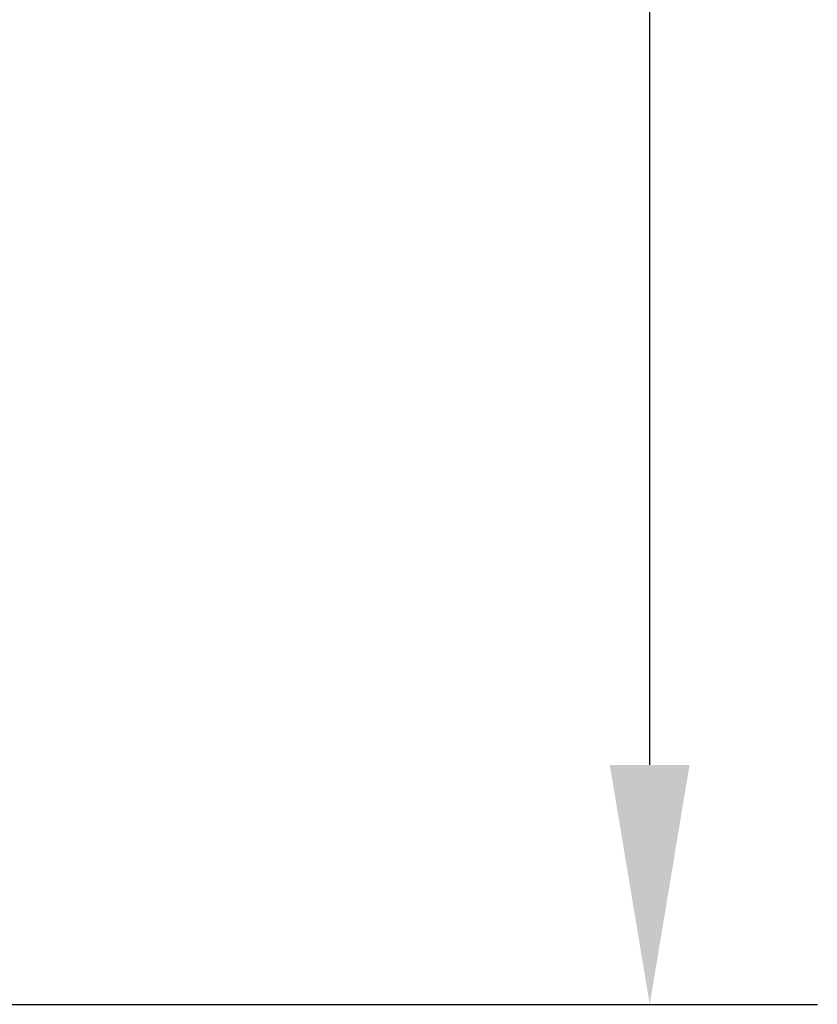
# Model space of a CAD drawing. Header units: millimetres. Extents: x 5 to 292, y 5 to 205.
# Tile 13 of 18: x 198 to 206, y 100 to 110. Entities that reach past the tile are written whole.
import ezdxf

# ---------------------------------------------------------------- set-up
doc = ezdxf.new("R2010")
doc.units = ezdxf.units.MM
doc.styles.add('TextStyle_1', font='Arial.TTF', dxfattribs={"height": 3.5})
doc.dimstyles.new('DIM_ST_1', dxfattribs={"dimtxt": 3.5, "dimasz": 2.5, "dimexe": 1.75, "dimexo": 0, "dimgap": 0.4375, "dimtad": 1, "dimlfac": 2, "dimrnd": 0.01, "dimdsep": 46, "dimtxsty": 'TextStyle_1', "dimcen": 0.09, "dimclrd": 7, "dimclre": 7, "dimclrt": 7, "dimazin": 0, "dimtfac": 1, "dimtdec": 0, "dimtmove": 0, "dimatfit": 3, "dimldrblk": 'NONE', "dimfxl": 1, "dimtvp": 1, "dimtolj": 1, "dimarcsym": 0})

# ---------------------------------------------------------------- blocks, each defined once
blk = doc.blocks.new('*D7')
at = {"color": 7, "lineweight": -2}
for p, q in [((197.521, 144.01), (206.396, 144.01)), ((204.646, 102.01), (204.646, 141.51)), ((197.521, 99.51), (206.396, 99.51))]:
    blk.add_line(p, q, dxfattribs=at)
at = {"color": 7}
for points in [[(205.062, 141.51), (204.229, 141.51), (204.646, 144.01)], [(204.229, 102.01), (205.062, 102.01), (204.646, 99.51)]]:
    blk.add_solid(points, dxfattribs=at)
at = {"layer": 'Defpoints', "color": 0}
for p in [(197.521, 144.01), (204.646, 144.01), (197.521, 99.51)]:
    blk.add_point(p, dxfattribs=at)
at = {"color": 7, "insert": (202.421, 121.76), "char_height": 3.5, "attachment_point": 5, "rotation": 90, "style": 'TextStyle_1'}
blk.add_mtext('\\A1;89{\\H0.5x;\\S^ ;}', dxfattribs=at)
blk = doc.blocks.new('_None')
blk = doc.blocks.new('Seite_1')
dim = blk.add_linear_dim(base=(204.6456, 144.0104), p1=(197.5206, 99.5104), p2=(197.5206, 144.0104), angle=90, text='<>{\\H0.5x;\\S^ ;}', dimstyle='DIM_ST_1')
dim.commit()
dim.dimension.update_dxf_attribs({"geometry": '*D7', "text_midpoint": (204.6456, 121.7604), "dimtype": 160})

msp = doc.modelspace()

# ---------------------------------------------------------------- block references
msp.add_blockref('Seite_1', (0, 0))

doc.saveas('drawing.dxf')
